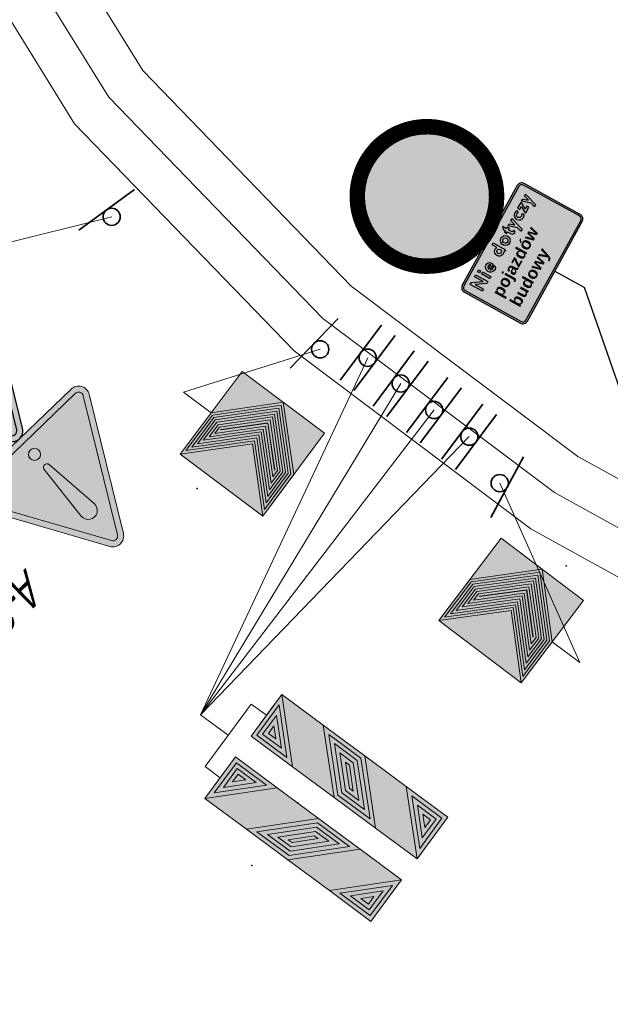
# Model space of a CAD drawing. Header units: metres. Extents: x 7599202 to 7605200, y 5484926 to 5487717.
# Tile 12 of 19: x 7603663 to 7603732, y 5485292 to 5485407. Entities that reach past the tile are written whole.
import ezdxf
from ezdxf.lldxf.tags import DXFTag

# ---------------------------------------------------------------- set-up
doc = ezdxf.new("R2010")
doc.units = ezdxf.units.M
doc.header["$MEASUREMENT"] = 0
doc.layers.get('0').update_dxf_attribs({"linetype": 'CONTINUOUS', "lineweight": 18})
doc.layers.add('0O', color=7, linetype='CONTINUOUS', lineweight=18)
doc.layers.add('0P', color=7, linetype='CONTINUOUS', lineweight=35)
doc.layers.add('_0', color=7, linetype='CONTINUOUS')
doc.layers.add('Znaki', color=7, linetype='CONTINUOUS')
doc.styles.add('ARIAL', font='ARIAL.TTF')
doc.styles.get("Standard").update_dxf_attribs({"font": 'IC-isocp.shx', "width": 0.75, "oblique": 15})
tags = doc.linetypes.add('DASHDOT', pattern=[1, 0.5, -0.25, 0, -0.25]).pattern_tags.tags
tags[10:11] = [DXFTag(74, 4), DXFTag(75, 0), DXFTag(340, '0'), DXFTag(46, 1.0), DXFTag(50, 0.0), DXFTag(44, 0.0), DXFTag(45, 0.0)]
tags[8:9] = [DXFTag(74, 4), DXFTag(75, 0), DXFTag(340, '0'), DXFTag(46, 1.0), DXFTag(50, 0.0), DXFTag(44, 0.0), DXFTag(45, 0.0)]
tags[6:7] = [DXFTag(74, 4), DXFTag(75, 0), DXFTag(340, '0'), DXFTag(46, 1.0), DXFTag(50, 0.0), DXFTag(44, 0.0), DXFTag(45, 0.0)]
tags[4:5] = [DXFTag(74, 4), DXFTag(75, 0), DXFTag(340, '0'), DXFTag(46, 1.0), DXFTag(50, 0.0), DXFTag(44, 0.0), DXFTag(45, 0.0)]

# ---------------------------------------------------------------- blocks, each defined once
blk = doc.blocks.new('A030')
h = blk.add_hatch(color=1)
h.dxf.hatch_style = 1
edge = h.paths.add_edge_path()
edge.add_line((-4.159, 0), (4.159, 0))
edge.add_arc((4.159, 0.63), 0.63, 270, 390)
edge.add_line((4.704, 0.945), (0.546, 8.148))
edge.add_arc((0, 7.833), 0.63, 30, 150)
edge.add_line((-0.546, 8.148), (-4.704, 0.945))
edge.add_arc((-4.159, 0.63), 0.63, 150, 270)
edge = h.paths.add_edge_path(flags=16)
edge.add_line((-4.159, 0.35), (4.159, 0.35))
edge.add_arc((4.159, 0.63), 0.28, 270, 390)
edge.add_line((4.401, 0.77), (0.242, 7.973))
edge.add_arc((0, 7.833), 0.28, 30, 150)
edge.add_line((-0.242, 7.973), (-4.401, 0.77))
edge.add_arc((-4.159, 0.63), 0.28, 150, 270)
h = blk.add_hatch(color=2)
h.dxf.hatch_style = 1
edge = h.paths.add_edge_path()
edge.add_line((-4.159, 0.35), (4.159, 0.35))
edge.add_arc((4.159, 0.63), 0.28, 270, 390)
edge.add_line((4.401, 0.77), (0.242, 7.973))
edge.add_arc((0, 7.833), 0.28, 30, 150)
edge.add_line((-0.242, 7.973), (-4.401, 0.77))
edge.add_arc((-4.159, 0.63), 0.28, 150, 270)
edge = h.paths.add_edge_path(flags=16)
edge.add_arc((0, 5.775), 0.525, 354.7841, 545.2159)
edge.add_line((-0.523, 5.727), (-0.209, 2.291))
edge.add_arc((0, 2.31), 0.21, 185.2159, 354.7841)
edge.add_line((0.209, 2.291), (0.523, 5.727))
edge = h.paths.add_edge_path(flags=16)
edge.add_arc((0, 1.26), 0.35, 180, 360)
edge.add_arc((0, 1.26), 0.35, 0, 180)
h = blk.add_hatch(color=7)
h.dxf.hatch_style = 1
edge = h.paths.add_edge_path()
edge.add_arc((0, 5.775), 0.525, 354.7841, 545.2159)
edge.add_line((-0.523, 5.727), (-0.209, 2.291))
edge.add_arc((0, 2.31), 0.21, 185.2159, 354.7841)
edge.add_line((0.209, 2.291), (0.523, 5.727))
edge = h.paths.add_edge_path()
edge.add_arc((0, 1.26), 0.35, 180, 360)
edge.add_arc((0, 1.26), 0.35, 0, 180)
at = {"color": 1, "elevation": 2}
blk.add_lwpolyline([(-4.159, 0), (4.159, 0, 0.57735), (4.704, 0.945), (0.546, 8.148, 0.57735), (-0.546, 8.148), (-4.704, 0.945, 0.57735)], format="xyb", close=True, dxfattribs=at)
at = {"color": 2, "elevation": 2}
for points in [[(-4.159, 0.35), (4.159, 0.35, 0.57735), (4.401, 0.77), (0.242, 7.973, 0.57735), (-0.242, 7.973), (-4.401, 0.77, 0.57735)], [(0.523, 5.727), (0.209, 2.291, -0.912871), (-0.209, 2.291), (-0.523, 5.727, -1.095445)], [(0.35, 1.26, -1), (-0.35, 1.26, -1)]]:
    blk.add_lwpolyline(points, format="xyb", close=True, dxfattribs=at)
at = {"color": 7, "elevation": 2}
for points in [[(0.209, 2.291), (0.523, 5.727, 1.095445), (-0.523, 5.727), (-0.209, 2.291, 0.912871)], [(0.523, 5.727, 1.095445), (-0.523, 5.727), (-0.209, 2.291, 0.912871), (0.209, 2.291)], [(-0.35, 1.26, 1), (0.35, 1.26, 1)]]:
    blk.add_lwpolyline(points, format="xyb", close=True, dxfattribs=at)
at = {"color": 7}
blk.add_circle((0, 1.26, 2), 0.35, dxfattribs=at)
blk = doc.blocks.new('A-30')
at = {"layer": '_0'}
blk.add_point((4.5, 3.25, 2), dxfattribs=at)
blk.add_blockref('A030', (0, 0))
blk = doc.blocks.new('A012b')
h = blk.add_hatch(color=1)
h.dxf.hatch_style = 1
edge = h.paths.add_edge_path()
edge.add_line((-4.159, 0), (4.159, 0))
edge.add_arc((4.159, 0.63), 0.63, 270, 390)
edge.add_line((4.704, 0.945), (0.546, 8.148))
edge.add_arc((0, 7.833), 0.63, 30, 150)
edge.add_line((-0.546, 8.148), (-4.704, 0.945))
edge.add_arc((-4.159, 0.63), 0.63, 150, 270)
edge = h.paths.add_edge_path(flags=16)
edge.add_line((-4.159, 0.35), (4.159, 0.35))
edge.add_arc((4.159, 0.63), 0.28, 270, 390)
edge.add_line((4.401, 0.77), (0.242, 7.973))
edge.add_arc((0, 7.833), 0.28, 30, 150)
edge.add_line((-0.242, 7.973), (-4.401, 0.77))
edge.add_arc((-4.159, 0.63), 0.28, 150, 270)
h = blk.add_hatch(color=2)
h.dxf.hatch_style = 1
edge = h.paths.add_edge_path()
edge.add_line((-4.159, 0.35), (4.159, 0.35))
edge.add_arc((4.159, 0.63), 0.28, 270, 390)
edge.add_line((4.401, 0.77), (0.242, 7.973))
edge.add_arc((0, 7.833), 0.28, 30, 150)
edge.add_line((-0.242, 7.973), (-4.401, 0.77))
edge.add_arc((-4.159, 0.63), 0.28, 150, 270)
h.paths.add_polyline_path([(-0.525, 5.775), (-1.312, 5.775), (-1.312, 0.788), (-0.525, 0.788)], flags=16)
h.paths.add_polyline_path([(1.575, 3.413), (0.788, 4.2), (0.788, 5.775), (0, 5.775), (0, 3.874), (0.788, 3.086), (0.788, 0.788), (1.575, 0.788)], flags=16)
h = blk.add_hatch(color=7)
h.dxf.hatch_style = 1
h.paths.add_polyline_path([(-0.525, 5.775), (-1.312, 5.775), (-1.312, 0.788), (-0.525, 0.788)])
h.paths.add_polyline_path([(1.575, 3.413), (0.788, 4.2), (0.788, 5.775), (0, 5.775), (0, 3.874), (0.788, 3.086), (0.788, 0.788), (1.575, 0.788)])
at = {"color": 1, "elevation": 2}
blk.add_lwpolyline([(-4.159, 0), (4.159, 0, 0.57735), (4.704, 0.945), (0.546, 8.148, 0.57735), (-0.546, 8.148), (-4.704, 0.945, 0.57735)], format="xyb", close=True, dxfattribs=at)
at = {"color": 2, "elevation": 2}
blk.add_lwpolyline([(-4.159, 0.35), (4.159, 0.35, 0.57735), (4.401, 0.77), (0.242, 7.973, 0.57735), (-0.242, 7.973), (-4.401, 0.77, 0.57735)], format="xyb", close=True, dxfattribs=at)
at = {"color": 7, "elevation": 2}
for points in [[(-0.525, 0.788), (-0.525, 5.775), (-1.312, 5.775), (-1.312, 0.788)], [(-0.525, 5.775), (-1.312, 5.775), (-1.312, 0.788), (-0.525, 0.788)], [(0, 5.775), (0, 3.874), (0.788, 3.086), (0.788, 0.788), (1.575, 0.788), (1.575, 3.413), (0.788, 4.2), (0.788, 5.775)], [(1.575, 3.413), (0.788, 4.2), (0.788, 5.775), (0, 5.775), (0, 3.874), (0.788, 3.086), (0.788, 0.788), (1.575, 0.788)]]:
    blk.add_lwpolyline(points, close=True, dxfattribs=at)
at = {"color": 2, "elevation": 2}
for points in [[(-0.525, 0.788), (-1.312, 0.788), (-1.312, 5.775), (-0.525, 5.775)], [(1.575, 0.788), (0.788, 0.788), (0.788, 3.086), (0, 3.874), (0, 5.775), (0.788, 5.775), (0.788, 4.2), (1.575, 3.413)]]:
    blk.add_lwpolyline(points, close=True, dxfattribs=at)
blk = doc.blocks.new('A-12b')
at = {"layer": '_0'}
blk.add_point((4.5, 3.25, 2), dxfattribs=at)
blk.add_blockref('A012b', (0, 0))
blk = doc.blocks.new('U03AL')
h = blk.add_hatch(color=9)
h.paths.add_polyline_path([(-3, 3), (0, 6), (-3, 6)])
h.paths.add_polyline_path([(-3, 0), (0, 0), (-3, 3)])
h.paths.add_polyline_path([(3, 0), (3, 6), (0, 3)])
h = blk.add_hatch(color=1)
h.dxf.hatch_style = 2
h.paths.add_polyline_path([(3, 6), (0, 6), (-3, 3), (0, 0), (3, 0), (0, 3)])
h.paths.add_polyline_path([(2.638, 5.85), (-0.212, 3), (2.638, 0.15), (0.062, 0.15), (-2.788, 3), (0.062, 5.85)], flags=16)
h.paths.add_polyline_path([(2.276, 5.7), (-0.424, 3), (2.276, 0.3), (0.124, 0.3), (-2.576, 3), (0.124, 5.7)], flags=0)
h.paths.add_polyline_path([(1.914, 5.55), (-0.636, 3), (1.914, 0.45), (0.186, 0.45), (-2.364, 3), (0.186, 5.55)], flags=0)
h.paths.add_polyline_path([(1.551, 5.4), (-0.849, 3), (1.551, 0.6), (0.249, 0.6), (-2.151, 3), (0.249, 5.4)], flags=0)
h.paths.add_polyline_path([(1.189, 5.25), (-1.061, 3), (1.189, 0.75), (0.311, 0.75), (-1.939, 3), (0.311, 5.25)], flags=0)
h.paths.add_polyline_path([(0.827, 5.1), (-1.273, 3), (0.827, 0.9), (0.373, 0.9), (-1.727, 3), (0.373, 5.1)], flags=0)
h.paths.add_polyline_path([(0.465, 4.95), (-1.485, 3), (0.465, 1.05), (0.435, 1.05), (-1.515, 3), (0.435, 4.95)], flags=0)
at = {"color": 1, "elevation": 2}
for points in [[(0, 0), (-3, 3), (0, 6), (3, 6), (0, 3), (3, 0)], [(-3, 0), (3, 0), (3, 6), (-3, 6)], [(0.062, 0.15), (-2.788, 3), (0.062, 5.85), (2.638, 5.85), (-0.212, 3), (2.638, 0.15)], [(0.124, 0.3), (-2.576, 3), (0.124, 5.7), (2.276, 5.7), (-0.424, 3), (2.276, 0.3)], [(0.186, 0.45), (-2.364, 3), (0.186, 5.55), (1.914, 5.55), (-0.636, 3), (1.914, 0.45)], [(0.249, 0.6), (-2.151, 3), (0.249, 5.4), (1.551, 5.4), (-0.849, 3), (1.551, 0.6)], [(0.311, 0.75), (-1.939, 3), (0.311, 5.25), (1.189, 5.25), (-1.061, 3), (1.189, 0.75)], [(0.373, 0.9), (-1.727, 3), (0.373, 5.1), (0.827, 5.1), (-1.273, 3), (0.827, 0.9)], [(0.435, 1.05), (-1.515, 3), (0.435, 4.95), (0.465, 4.95), (-1.485, 3), (0.465, 1.05)]]:
    blk.add_lwpolyline(points, close=True, dxfattribs=at)
blk = doc.blocks.new('U3aL')
at = {"layer": '_0'}
blk.add_point((4, 2, 2), dxfattribs=at)
blk.add_blockref('U03AL', (0, 0))
blk = doc.blocks.new('U03AP')
h = blk.add_hatch(color=1)
h.dxf.hatch_style = 2
h.paths.add_polyline_path([(-3, 6), (0, 3), (-3, 0), (0, 0), (3, 3), (0, 6)])
h.paths.add_polyline_path([(-0.062, 5.85), (2.788, 3), (-0.062, 0.15), (-2.638, 0.15), (0.212, 3), (-2.638, 5.85)], flags=16)
h.paths.add_polyline_path([(-0.124, 5.7), (2.576, 3), (-0.124, 0.3), (-2.276, 0.3), (0.424, 3), (-2.276, 5.7)], flags=0)
h.paths.add_polyline_path([(-0.186, 5.55), (2.364, 3), (-0.186, 0.45), (-1.914, 0.45), (0.636, 3), (-1.914, 5.55)], flags=0)
h.paths.add_polyline_path([(-0.249, 5.4), (2.151, 3), (-0.249, 0.6), (-1.551, 0.6), (0.849, 3), (-1.551, 5.4)], flags=0)
h.paths.add_polyline_path([(-0.311, 5.25), (1.939, 3), (-0.311, 0.75), (-1.189, 0.75), (1.061, 3), (-1.189, 5.25)], flags=0)
h.paths.add_polyline_path([(-0.373, 5.1), (1.727, 3), (-0.373, 0.9), (-0.827, 0.9), (1.273, 3), (-0.827, 5.1)], flags=0)
h.paths.add_polyline_path([(-0.435, 4.95), (1.515, 3), (-0.435, 1.05), (-0.465, 1.05), (1.485, 3), (-0.465, 4.95)], flags=0)
h = blk.add_hatch(color=9)
h.dxf.hatch_style = 2
h.paths.add_polyline_path([(-3, 6), (-3, 0), (0, 3)])
h.paths.add_polyline_path([(3, 3), (3, 6), (0, 6)])
h.paths.add_polyline_path([(0, 0), (3, 0), (3, 3)])
at = {"color": 1, "elevation": 2}
for points in [[(0, 0), (3, 3), (0, 6), (-3, 6), (0, 3), (-3, 0)], [(3, 0), (-3, 0), (-3, 6), (3, 6)], [(-0.062, 0.15), (2.788, 3), (-0.062, 5.85), (-2.638, 5.85), (0.212, 3), (-2.638, 0.15)], [(-0.124, 0.3), (2.576, 3), (-0.124, 5.7), (-2.276, 5.7), (0.424, 3), (-2.276, 0.3)], [(-0.186, 0.45), (2.364, 3), (-0.186, 5.55), (-1.914, 5.55), (0.636, 3), (-1.914, 0.45)], [(-0.249, 0.6), (2.151, 3), (-0.249, 5.4), (-1.551, 5.4), (0.849, 3), (-1.551, 0.6)], [(-0.311, 0.75), (1.939, 3), (-0.311, 5.25), (-1.189, 5.25), (1.061, 3), (-1.189, 0.75)], [(-0.373, 0.9), (1.727, 3), (-0.373, 5.1), (-0.827, 5.1), (1.273, 3), (-0.827, 0.9)], [(-0.435, 1.05), (1.515, 3), (-0.435, 4.95), (-0.465, 4.95), (1.485, 3), (-0.465, 1.05)]]:
    blk.add_lwpolyline(points, close=True, dxfattribs=at)
blk = doc.blocks.new('U3aP')
at = {"layer": '_0'}
blk.add_point((4, 2, 2), dxfattribs=at)
blk.add_blockref('U03AP', (0, 0))
blk = doc.blocks.new('U054A')
h = blk.add_hatch(color=1)
h.dxf.hatch_style = 2
h.paths.add_polyline_path([(-0.75, 6), (-0.75, 4.5), (0.75, 6)])
h.paths.add_polyline_path([(0.46, 5.88), (-0.63, 4.79), (-0.63, 5.88)], flags=16)
h.paths.add_polyline_path([(0.171, 5.76), (-0.51, 5.079), (-0.51, 5.76)], flags=0)
h.paths.add_polyline_path([(-0.119, 5.64), (-0.39, 5.369), (-0.39, 5.64)], flags=0)
h.paths.add_polyline_path([(0.75, 4.5), (-0.75, 3), (-0.75, 1.5), (0.75, 3)])
h.paths.add_polyline_path([(0.63, 4.21), (0.63, 3.05), (-0.63, 1.79), (-0.63, 2.95)], flags=16)
h.paths.add_polyline_path([(0.51, 3.921), (0.51, 3.099), (-0.51, 2.079), (-0.51, 2.901)], flags=0)
h.paths.add_polyline_path([(0.39, 3.631), (0.39, 3.149), (-0.39, 2.369), (-0.39, 2.851)], flags=0)
h.paths.add_polyline_path([(0.27, 3.341), (0.27, 3.199), (-0.27, 2.659), (-0.27, 2.801)], flags=0)
h.paths.add_polyline_path([(0.75, 1.5), (-0.75, 0), (0.75, 0)])
h.paths.add_polyline_path([(0.63, 1.21), (0.63, 0.12), (-0.46, 0.12)], flags=16)
h.paths.add_polyline_path([(0.51, 0.921), (0.51, 0.24), (-0.171, 0.24)], flags=0)
h.paths.add_polyline_path([(0.39, 0.631), (0.39, 0.36), (0.119, 0.36)], flags=0)
h = blk.add_hatch(color=9)
h.dxf.hatch_style = 2
h.paths.add_polyline_path([(0.75, 4.5), (0.75, 6), (-0.75, 4.5), (-0.75, 3)])
h.paths.add_polyline_path([(0.75, 1.5), (0.75, 3), (-0.75, 1.5), (-0.75, 0)])
at = {"color": 1}
for p, q in [((0.75, 4.5, 1.2), (0.75, 6, 1.2)), ((-0.75, 4.5, 1.2), (-0.75, 3, 1.2)), ((0.75, 1.5, 1.2), (0.75, 3, 1.2)), ((-0.75, 1.5, 1.2), (-0.75, 0, 1.2))]:
    blk.add_line(p, q, dxfattribs=at)
at = {"color": 7}
blk.add_line((0.358, 0, 2), (-0.358, 0, 2), dxfattribs=at)
at = {"color": 1, "elevation": 1.2}
for points in [[(-0.75, 4.5), (0.75, 6), (-0.75, 6)], [(-0.63, 4.79), (0.46, 5.88), (-0.63, 5.88)], [(-0.51, 5.079), (0.171, 5.76), (-0.51, 5.76)], [(-0.39, 5.369), (-0.119, 5.64), (-0.39, 5.64)], [(-0.75, 1.5), (0.75, 3), (0.75, 4.5), (-0.75, 3)], [(-0.63, 1.79), (0.63, 3.05), (0.63, 4.21), (-0.63, 2.95)], [(-0.51, 2.079), (0.51, 3.099), (0.51, 3.921), (-0.51, 2.901)], [(-0.39, 2.369), (0.39, 3.149), (0.39, 3.631), (-0.39, 2.851)], [(-0.27, 2.659), (0.27, 3.199), (0.27, 3.341), (-0.27, 2.801)], [(-0.75, 0), (0.75, 0), (0.75, 1.5)], [(-0.46, 0.12), (0.63, 0.12), (0.63, 1.21)], [(-0.171, 0.24), (0.51, 0.24), (0.51, 0.921)], [(0.119, 0.36), (0.39, 0.36), (0.39, 0.631)]]:
    blk.add_lwpolyline(points, close=True, dxfattribs=at)
blk = doc.blocks.new('U-54a')
at = {"layer": '_0'}
blk.add_point((1.5, 2.25, 1.2), dxfattribs=at)
blk.add_blockref('U054A', (0, 0))
blk = doc.blocks.new('U054B')
h = blk.add_hatch(color=9)
h.dxf.hatch_style = 2
h.paths.add_polyline_path([(0.75, 3), (0.75, 4.5), (-0.75, 6), (-0.75, 4.5)])
h.paths.add_polyline_path([(0.75, 0), (0.75, 1.5), (-0.75, 3), (-0.75, 1.5)])
h = blk.add_hatch(color=1)
h.dxf.hatch_style = 2
h.paths.add_polyline_path([(0.75, 6), (-0.75, 6), (0.75, 4.5)])
h.paths.add_polyline_path([(0.63, 5.88), (0.63, 4.79), (-0.46, 5.88)], flags=16)
h.paths.add_polyline_path([(0.51, 5.76), (0.51, 5.079), (-0.171, 5.76)], flags=0)
h.paths.add_polyline_path([(0.39, 5.64), (0.39, 5.369), (0.119, 5.64)], flags=0)
h.paths.add_polyline_path([(0.75, 3), (-0.75, 4.5), (-0.75, 3), (0.75, 1.5)])
h.paths.add_polyline_path([(0.63, 1.79), (-0.63, 3.05), (-0.63, 4.21), (0.63, 2.95)], flags=16)
h.paths.add_polyline_path([(0.51, 2.079), (-0.51, 3.099), (-0.51, 3.921), (0.51, 2.901)], flags=0)
h.paths.add_polyline_path([(0.39, 2.369), (-0.39, 3.149), (-0.39, 3.631), (0.39, 2.851)], flags=0)
h.paths.add_polyline_path([(0.27, 2.659), (-0.27, 3.199), (-0.27, 3.341), (0.27, 2.801)], flags=0)
h.paths.add_polyline_path([(0.75, 0), (-0.75, 1.5), (-0.75, 0)])
h.paths.add_polyline_path([(-0.63, 0.12), (-0.63, 1.21), (0.46, 0.12)], flags=16)
h.paths.add_polyline_path([(-0.51, 0.24), (-0.51, 0.921), (0.171, 0.24)], flags=0)
h.paths.add_polyline_path([(-0.39, 0.36), (-0.39, 0.631), (-0.119, 0.36)], flags=0)
at = {"color": 1}
for p, q in [((-0.75, 4.5, 1.2), (-0.75, 6, 1.2)), ((0.75, 4.5, 1.2), (0.75, 3, 1.2)), ((-0.75, 1.5, 1.2), (-0.75, 3, 1.2)), ((0.75, 1.5, 1.2), (0.75, 0, 1.2))]:
    blk.add_line(p, q, dxfattribs=at)
at = {"color": 1, "elevation": 1.2}
for points in [[(0.75, 4.5), (-0.75, 6), (0.75, 6)], [(0.63, 4.79), (-0.46, 5.88), (0.63, 5.88)], [(0.51, 5.079), (-0.171, 5.76), (0.51, 5.76)], [(0.39, 5.369), (0.119, 5.64), (0.39, 5.64)], [(0.75, 1.5), (-0.75, 3), (-0.75, 4.5), (0.75, 3)], [(0.63, 1.79), (-0.63, 3.05), (-0.63, 4.21), (0.63, 2.95)], [(0.51, 2.079), (-0.51, 3.099), (-0.51, 3.921), (0.51, 2.901)], [(0.39, 2.369), (-0.39, 3.149), (-0.39, 3.631), (0.39, 2.851)], [(0.27, 2.659), (-0.27, 3.199), (-0.27, 3.341), (0.27, 2.801)], [(0.75, 0), (-0.75, 0), (-0.75, 1.5)], [(0.46, 0.12), (-0.63, 0.12), (-0.63, 1.21)], [(0.171, 0.24), (-0.51, 0.24), (-0.51, 0.921)], [(-0.119, 0.36), (-0.39, 0.36), (-0.39, 0.631)]]:
    blk.add_lwpolyline(points, close=True, dxfattribs=at)
blk = doc.blocks.new('U-54b')
at = {"layer": '_0'}
blk.add_point((1.5, 2.25, 1.2), dxfattribs=at)
blk.add_blockref('U054B', (0, 0))

msp = doc.modelspace()

# ---------------------------------------------------------------- hatches: boundary and pattern name
at = {"layer": 'Znaki'}
for points in [[(7603707.09, 5485379.93, 1), (7603714.04, 5485392.53, 1)], [(7603718.76, 5485376.54), (7603722.91, 5485374.25), (7603726.84, 5485381.37), (7603722.69, 5485383.66)]]:
    msp.add_hatch(color=9, dxfattribs=at).paths.add_polyline_path(points)
h = msp.add_hatch(color=7, dxfattribs=at)
h.paths.add_polyline_path([(7603721.43, 5485371.52, 0.414214), (7603722.24, 5485371.76), (7603728.62, 5485383.32, 0.414214), (7603728.39, 5485384.13), (7603721.87, 5485387.73, 0.414214), (7603721.06, 5485387.49), (7603714.68, 5485375.93, 0.414214), (7603714.92, 5485375.12)])
h.paths.add_polyline_path([(7603715.01, 5485375.29, -0.414214), (7603714.85, 5485375.84), (7603721.23, 5485387.39, -0.414214), (7603721.78, 5485387.55), (7603728.29, 5485383.96, -0.414214), (7603728.45, 5485383.41), (7603722.07, 5485371.86, -0.414214), (7603721.53, 5485371.7)], flags=16)
h.paths.add_polyline_path([(7603717.03, 5485375.23), (7603715.61, 5485376.01), (7603715.74, 5485376.25), (7603717.09, 5485376.35), (7603716.1, 5485376.9), (7603716.23, 5485377.13), (7603717.65, 5485376.35), (7603717.52, 5485376.11), (7603716.17, 5485376.01), (7603717.16, 5485375.46)], flags=0)
h.paths.add_polyline_path([(7603717.85, 5485376.7), (7603716.9, 5485377.23), (7603717.03, 5485377.46), (7603717.98, 5485376.94)], flags=0)
h.paths.add_polyline_path([(7603721.74, 5485377.73), (7603721.01, 5485378.46), (7603720.46, 5485378.35), (7603720.16, 5485378.65), (7603720.69, 5485379.19), (7603720.84, 5485379.04), (7603720.46, 5485378.65), (7603720.53, 5485378.58), (7603721.08, 5485378.69), (7603721.43, 5485378.34), (7603722.54, 5485380.36), (7603722.39, 5485380.52), (7603721.92, 5485380.12), (7603721.65, 5485380.27), (7603722.4, 5485381.63), (7603722.62, 5485380.71), (7603722.55, 5485380.66), (7603722.65, 5485380.56), (7603723.3, 5485380.57, -2.894566), (7603724.27, 5485379.18), (7603724.26, 5485379.16, -0.68555), (7603724.04, 5485378.57, -0.160816), (7603723.84, 5485378.64, -0.072051), (7603723.77, 5485378.71), (7603721.85, 5485377.92), (7603721.93, 5485377.84, -25.084304)], flags=0)
h.paths.add_polyline_path([(7603721.89, 5485377.58), (7603722.34, 5485377.13), (7603722.4, 5485376.73, 3), (7603722.61, 5485376.76), (7603722.54, 5485377.23), (7603722.09, 5485377.68, -20.906849)], flags=0)
h.paths.add_polyline_path([(7603717.89, 5485378.57), (7603718.26, 5485378.36), (7603717.89, 5485377.7, 0.341647), (7603718.22, 5485377.88), (7603718.38, 5485378.22), (7603718.55, 5485377.98), (7603718.48, 5485377.8, -1.801643)], flags=0)
h.paths.add_polyline_path([(7603716.66, 5485377.36), (7603716.43, 5485377.49), (7603716.56, 5485377.72), (7603716.79, 5485377.59)], flags=0)
h.paths.add_polyline_path([(7603717.72, 5485377.8, -0.707107), (7603717.99, 5485378.3)], flags=0)
h.paths.add_polyline_path([(7603721.69, 5485378.08), (7603721.58, 5485378.19), (7603722.69, 5485380.2), (7603723.42, 5485379.44), (7603723.22, 5485379.06), (7603723.4, 5485378.96), (7603723.58, 5485379.28), (7603723.75, 5485379.09, 0.147212), (7603723.7, 5485378.91)], flags=0)
h.paths.add_polyline_path([(7603718.68, 5485380.3), (7603718.14, 5485380.6), (7603718.27, 5485380.83), (7603719.69, 5485380.05), (7603719.56, 5485379.81), (7603719.5, 5485379.85, -1.732051)], flags=0)
h.paths.add_polyline_path([(7603718.83, 5485379.6, -1), (7603719.09, 5485380.08, -1)], flags=0)
h.paths.add_polyline_path([(7603719.4, 5485380.61, -1), (7603719.95, 5485381.61, -1)], flags=0)
h.paths.add_polyline_path([(7603719.53, 5485380.84, -1), (7603719.82, 5485381.38, -1)], flags=0)
h.paths.add_polyline_path([(7603724.49, 5485378.42), (7603724.7, 5485378.79), (7603724.88, 5485378.69), (7603724.68, 5485378.32)], flags=0)
h.paths.add_polyline_path([(7603723.92, 5485379.23), (7603722.85, 5485380.35), (7603723.3, 5485380.36, 0.261354), (7603724.07, 5485379.26, -0.916449), (7603724.07, 5485379.25, 0.113984)], flags=0)
h.paths.add_polyline_path([(7603723.51, 5485380.37), (7603724.37, 5485380.39, 0.120219), (7603724.46, 5485380.27), (7603724.15, 5485379.46, -0.253628)], flags=0)
h.paths.add_polyline_path([(7603724.35, 5485379.38), (7603724.65, 5485380.18, 2.019784), (7603724.37, 5485380.6), (7603723.51, 5485380.58, -2.832103)], flags=0)
h.paths.add_polyline_path([(7603719.82, 5485381.94), (7603719.59, 5485382.07), (7603719.68, 5485382.24), (7603719.45, 5485382.37), (7603719.34, 5485382.74), (7603719.82, 5485382.48), (7603719.91, 5485382.66), (7603720.15, 5485382.53), (7603720.05, 5485382.35), (7603720.41, 5485382.15, 0.414214), (7603720.59, 5485382.21), (7603720.65, 5485382.33), (7603720.83, 5485382.08, -0.414214), (7603720.28, 5485381.92), (7603719.92, 5485382.11)], flags=0)
h.paths.add_polyline_path([(7603721.49, 5485382.18), (7603721.1, 5485382.59), (7603719.99, 5485382.82), (7603720.12, 5485383.06), (7603720.78, 5485382.92), (7603720.31, 5485383.41), (7603720.44, 5485383.65), (7603721.62, 5485382.42)], flags=0)
h.paths.add_polyline_path([(7603721.02, 5485384.59), (7603721.2, 5485384.37, 2.641047), (7603721.56, 5485384.19), (7603721.85, 5485384.19, -2.008854)], flags=0)
h.paths.add_polyline_path([(7603722.06, 5485384.34), (7603721.95, 5485384.4), (7603721.53, 5485385.06), (7603721.35, 5485384.73), (7603721.11, 5485384.86), (7603721.47, 5485385.51), (7603721.58, 5485385.45), (7603722, 5485384.8), (7603722.18, 5485385.12), (7603722.42, 5485384.99)], flags=0)
h.paths.add_polyline_path([(7603723.06, 5485385.04), (7603722.67, 5485385.45), (7603721.56, 5485385.68), (7603721.7, 5485385.92), (7603722.36, 5485385.78), (7603721.89, 5485386.27), (7603722.02, 5485386.51), (7603723.2, 5485385.28)], flags=0)
h = msp.add_hatch(color=9, dxfattribs=at)
h.paths.add_polyline_path([(7603721.78, 5485387.55, 0.414214), (7603721.23, 5485387.39), (7603714.85, 5485375.84, 0.414214), (7603715.01, 5485375.29), (7603721.53, 5485371.7, 0.414214), (7603722.07, 5485371.86), (7603728.45, 5485383.41, 0.414214), (7603728.29, 5485383.96)])
h.paths.add_polyline_path([(7603724.27, 5485379.18), (7603724.26, 5485379.16, -0.68555), (7603724.04, 5485378.57, -0.160816), (7603723.84, 5485378.64, -0.072051), (7603723.77, 5485378.71), (7603721.85, 5485377.92), (7603721.93, 5485377.84, -25.084304), (7603721.74, 5485377.73), (7603721.01, 5485378.46), (7603720.46, 5485378.35), (7603720.16, 5485378.65), (7603720.69, 5485379.19), (7603720.84, 5485379.04), (7603720.46, 5485378.65), (7603720.53, 5485378.58), (7603721.08, 5485378.69), (7603721.43, 5485378.34), (7603722.54, 5485380.36), (7603722.39, 5485380.52), (7603721.92, 5485380.12), (7603721.65, 5485380.27), (7603722.4, 5485381.63), (7603722.62, 5485380.71), (7603722.55, 5485380.66), (7603722.65, 5485380.56), (7603723.3, 5485380.57, -2.894566)], flags=16)
h.paths.add_polyline_path([(7603724.35, 5485379.38), (7603724.65, 5485380.18, 2.019784), (7603724.37, 5485380.6), (7603723.51, 5485380.58, -2.832103)], flags=0)
h.paths.add_polyline_path([(7603723.06, 5485385.04), (7603722.67, 5485385.45), (7603721.56, 5485385.68), (7603721.7, 5485385.92), (7603722.36, 5485385.78), (7603721.89, 5485386.27), (7603722.02, 5485386.51), (7603723.2, 5485385.28)], flags=16)
h.paths.add_polyline_path([(7603724.37, 5485380.39, 0.120219), (7603724.46, 5485380.27), (7603724.15, 5485379.46, -0.253628), (7603723.51, 5485380.37)], flags=0)
h.paths.add_polyline_path([(7603722.06, 5485384.34), (7603721.95, 5485384.4), (7603721.53, 5485385.06), (7603721.35, 5485384.73), (7603721.11, 5485384.86), (7603721.47, 5485385.51), (7603721.58, 5485385.45), (7603722, 5485384.8), (7603722.18, 5485385.12), (7603722.42, 5485384.99)], flags=16)
h.paths.add_polyline_path([(7603721.02, 5485384.59), (7603721.2, 5485384.37, 2.641047), (7603721.56, 5485384.19), (7603721.85, 5485384.19, -2.008854)], flags=16)
h.paths.add_polyline_path([(7603723.3, 5485380.36, 0.261354), (7603724.07, 5485379.26, -0.916449), (7603724.07, 5485379.25, 0.113984), (7603723.92, 5485379.23), (7603722.85, 5485380.35)], flags=0)
h.paths.add_polyline_path([(7603721.62, 5485382.42), (7603721.49, 5485382.18), (7603721.1, 5485382.59), (7603719.99, 5485382.82), (7603720.12, 5485383.06), (7603720.78, 5485382.92), (7603720.31, 5485383.41), (7603720.44, 5485383.65)], flags=16)
h.paths.add_polyline_path([(7603722.69, 5485380.2), (7603723.42, 5485379.44), (7603723.22, 5485379.06), (7603723.4, 5485378.96), (7603723.58, 5485379.28), (7603723.75, 5485379.09, 0.147212), (7603723.7, 5485378.91), (7603721.69, 5485378.08), (7603721.58, 5485378.19)], flags=0)
h.paths.add_polyline_path([(7603720.83, 5485382.08, -0.414214), (7603720.28, 5485381.92), (7603719.92, 5485382.11), (7603719.82, 5485381.94), (7603719.59, 5485382.07), (7603719.68, 5485382.24), (7603719.45, 5485382.37), (7603719.34, 5485382.74), (7603719.82, 5485382.48), (7603719.91, 5485382.66), (7603720.15, 5485382.53), (7603720.05, 5485382.35), (7603720.41, 5485382.15, 0.414214), (7603720.59, 5485382.21), (7603720.65, 5485382.33)], flags=16)
h.paths.add_polyline_path([(7603724.7, 5485378.79), (7603724.88, 5485378.69), (7603724.68, 5485378.32), (7603724.49, 5485378.42)], flags=16)
h.paths.add_polyline_path([(7603719.4, 5485380.61, -1), (7603719.95, 5485381.61, -1)], flags=16)
h.paths.add_polyline_path([(7603719.53, 5485380.84, -1), (7603719.82, 5485381.38, -1)], flags=0)
h.paths.add_polyline_path([(7603721.89, 5485377.58), (7603722.34, 5485377.13), (7603722.4, 5485376.73, 3), (7603722.61, 5485376.76), (7603722.54, 5485377.23), (7603722.09, 5485377.68, -20.906849)], flags=0)
h.paths.add_polyline_path([(7603719.69, 5485380.05), (7603719.56, 5485379.81), (7603719.5, 5485379.85, -1.732051), (7603718.68, 5485380.3), (7603718.14, 5485380.6), (7603718.27, 5485380.83)], flags=16)
h.paths.add_polyline_path([(7603718.83, 5485379.6, -1), (7603719.09, 5485380.08, -1)], flags=0)
h.paths.add_polyline_path([(7603718.38, 5485378.22), (7603718.55, 5485377.98), (7603718.48, 5485377.8, -1.801643), (7603717.89, 5485378.57), (7603718.26, 5485378.36), (7603717.89, 5485377.7, 0.341647), (7603718.22, 5485377.88)], flags=16)
h.paths.add_polyline_path([(7603717.99, 5485378.3), (7603717.72, 5485377.8, -0.707107)], flags=0)
h.paths.add_polyline_path([(7603717.98, 5485376.94), (7603717.85, 5485376.7), (7603716.9, 5485377.23), (7603717.03, 5485377.46)], flags=16)
h.paths.add_polyline_path([(7603716.79, 5485377.59), (7603716.66, 5485377.36), (7603716.43, 5485377.49), (7603716.56, 5485377.72)], flags=16)
h.paths.add_polyline_path([(7603717.65, 5485376.35), (7603717.52, 5485376.11), (7603716.17, 5485376.01), (7603717.16, 5485375.46), (7603717.03, 5485375.23), (7603715.61, 5485376.01), (7603715.74, 5485376.25), (7603717.09, 5485376.35), (7603716.1, 5485376.9), (7603716.23, 5485377.13)], flags=16)

# ---------------------------------------------------------------- linework, layer by layer
at = {"color": 5, "linetype": 'Continuous'}
for points in [[(7603547.02, 5485563.2), (7603592.45, 5485524.64), (7603624.75, 5485515.46), (7603640.77, 5485504.13), (7603652.11, 5485485.67), (7603661.87, 5485458.2), (7603664.14, 5485432.8), (7603668.74, 5485415.05), (7603677.54, 5485400.85), (7603701.77, 5485375.81), (7603728.1, 5485356.05), (7603746.96, 5485345.65), (7603773.06, 5485337.93), (7603779.8, 5485341.26), (7603784.26, 5485350.99), (7603780.16, 5485405.6), (7603783.85, 5485427.8), (7603792.1, 5485443.49), (7603802.65, 5485455.06), (7603827.21, 5485470.33), (7603861.75, 5485483.24), (7603905.88, 5485495.74), (7603938.89, 5485498.14), (7604010.69, 5485486.23)], [(7603542.53, 5485553.89), (7603587.63, 5485515.61), (7603620.37, 5485506.31), (7603633.33, 5485497.15), (7603643.04, 5485481.33), (7603652.02, 5485456.05), (7603654.26, 5485431.08), (7603659.44, 5485411.08), (7603669.61, 5485394.67), (7603695.13, 5485368.29), (7603722.66, 5485347.63), (7603743.08, 5485336.37), (7603773.98, 5485327.23), (7603787.41, 5485333.87), (7603794.43, 5485349.17), (7603790.23, 5485405.15), (7603793.45, 5485424.57), (7603800.35, 5485437.7), (7603809.11, 5485447.3), (7603831.64, 5485461.31), (7603864.87, 5485473.73), (7603907.62, 5485485.84), (7603938.43, 5485488.08), (7604008.92, 5485476.38)]]:
    msp.add_lwpolyline(points, dxfattribs=at)
at = {"color": 5, "linetype": 'DASHDOT', "ltscale": 10}
msp.add_lwpolyline([(7603540.84, 5485561.89), (7603590.04, 5485520.13), (7603622.56, 5485510.88), (7603637.05, 5485500.64), (7603647.57, 5485483.5), (7603656.94, 5485457.12), (7603659.2, 5485431.94), (7603664.09, 5485413.06), (7603673.58, 5485397.76), (7603698.45, 5485372.05), (7603725.38, 5485351.84), (7603745.02, 5485341.01), (7603773.52, 5485332.58), (7603783.6, 5485337.57), (7603789.34, 5485350.08), (7603785.19, 5485405.37), (7603788.65, 5485426.19), (7603796.22, 5485440.6), (7603805.88, 5485451.18), (7603829.42, 5485465.82), (7603863.31, 5485478.48), (7603906.75, 5485490.79), (7603938.66, 5485493.11), (7604009.81, 5485481.31)], dxfattribs=at)
at = {"layer": '0O'}
for p, q in [((7603645.31, 5485376.73), (7603673.92, 5485383.86)), ((7603682.27, 5485363.52), (7603698.16, 5485368.48)), ((7603684.24, 5485326.04, -2.4), (7603703.68, 5485367.5)), ((7603684.24, 5485326.04, -2.4), (7603707.52, 5485364.51, -0.06)), ((7603685.47, 5485361.12), (7603682.27, 5485363.52)), ((7603684.24, 5485326.04, -2.4), (7603711.4, 5485361.44, -0.07)), ((7603684.24, 5485326.04, -2.4), (7603715.49, 5485358.34, -0.07)), ((7603728.32, 5485332.12, -2), (7603719.03, 5485352.94, -2)), ((7603725.13, 5485334.53, -2), (7603728.32, 5485332.12, -2)), ((7603690.14, 5485327.29, -2.4), (7603684.78, 5485320.04, -2.4)), ((7603690.14, 5485327.29, -2.4), (7603691.9, 5485325.99, -2.4)), ((7603687.46, 5485323.66, -2.4), (7603684.24, 5485326.04, -2.4)), ((7603684.78, 5485320.04, -2.4), (7603686.54, 5485318.73, -2.4))]:
    msp.add_line(p, q, dxfattribs=at)
at = {"layer": '0P'}
for p, q in [((7603676.57, 5485387.02), (7603670.1, 5485382.32)), ((7603700.23, 5485372.04), (7603694.66, 5485366.3)), ((7603705.27, 5485371.28), (7603700.46, 5485364.88)), ((7603706.87, 5485370.08), (7603702.06, 5485363.68)), ((7603709.1, 5485368.29, -0.06), (7603704.3, 5485361.89, -0.06)), ((7603710.7, 5485367.09, -0.06), (7603705.9, 5485360.69, -0.06)), ((7603712.99, 5485365.21, -0.07), (7603708.18, 5485358.81, -0.07)), ((7603714.59, 5485364.01, -0.07), (7603709.79, 5485357.61, -0.07)), ((7603717.07, 5485362.12, -0.07), (7603712.27, 5485355.72, -0.07)), ((7603718.67, 5485360.92, -0.07), (7603713.87, 5485354.52, -0.07)), ((7603718.01, 5485348.95, -2), (7603721.81, 5485355.98, -2))]:
    msp.add_line(p, q, dxfattribs=at)
for centre in [(7603673.92, 5485383.86), (7603698.16, 5485368.48), (7603703.68, 5485367.5), (7603707.52, 5485364.51, -0.06), (7603711.4, 5485361.44, -0.07), (7603715.49, 5485358.34, -0.07), (7603719.03, 5485352.94, -2)]:
    msp.add_circle(centre, 1, dxfattribs=at)
at = {"layer": 'Znaki', "color": 1}
for p in [(7603725.43, 5485377.54), (7603735.31, 5485357.19)]:
    msp.add_line(p, (7603728.87, 5485375.64), dxfattribs=at)
at = {"layer": 'Znaki', "color": 1, "const_width": 1.8}
msp.add_lwpolyline([(7603706.65, 5485379.14, 1), (7603714.48, 5485393.32, 1)], format="xyb", close=True, dxfattribs=at)
at = {"layer": 'Znaki', "color": 7}
for points in [[(7603722.24, 5485371.76), (7603728.62, 5485383.32, 0.414214), (7603728.39, 5485384.13), (7603721.87, 5485387.73, 0.414214), (7603721.06, 5485387.49), (7603714.68, 5485375.93, 0.414214), (7603714.92, 5485375.12), (7603721.43, 5485371.52, 0.414214)], [(7603722.07, 5485371.86), (7603728.45, 5485383.41, 0.414214), (7603728.29, 5485383.96), (7603721.78, 5485387.55, 0.414214), (7603721.23, 5485387.39), (7603714.85, 5485375.84, 0.414214), (7603715.01, 5485375.29), (7603721.53, 5485371.7, 0.414214)], [(7603721.2, 5485384.37), (7603721.02, 5485384.59, 2.008854), (7603721.85, 5485384.19), (7603721.56, 5485384.19, -2.641047)], [(7603719.68, 5485382.24), (7603719.59, 5485382.07), (7603719.82, 5485381.94), (7603719.92, 5485382.11), (7603720.28, 5485381.92, 0.414214), (7603720.83, 5485382.08), (7603720.65, 5485382.33), (7603720.59, 5485382.21, -0.414214), (7603720.41, 5485382.15), (7603720.05, 5485382.35), (7603720.15, 5485382.53), (7603719.91, 5485382.66), (7603719.82, 5485382.48), (7603719.34, 5485382.74), (7603719.45, 5485382.37)], [(7603719.5, 5485379.85, -1.732051), (7603718.68, 5485380.3), (7603718.14, 5485380.6), (7603718.27, 5485380.83), (7603719.69, 5485380.05), (7603719.56, 5485379.81)], [(7603717.89, 5485377.7, 0.341647), (7603718.22, 5485377.88), (7603718.38, 5485378.22), (7603718.55, 5485377.98), (7603718.48, 5485377.8, -1.801643), (7603717.89, 5485378.57), (7603718.26, 5485378.36)], [(7603717.72, 5485377.8), (7603717.99, 5485378.3, 0.707107)]]:
    msp.add_lwpolyline(points, format="xyb", close=True, dxfattribs=at)
for points in [[(7603721.56, 5485385.68), (7603721.7, 5485385.92), (7603722.36, 5485385.78), (7603721.89, 5485386.27), (7603722.02, 5485386.51), (7603723.2, 5485385.28), (7603723.06, 5485385.04), (7603722.67, 5485385.45)], [(7603721.53, 5485385.06), (7603721.95, 5485384.4), (7603722.06, 5485384.34), (7603722.42, 5485384.99), (7603722.18, 5485385.12), (7603722, 5485384.8), (7603721.58, 5485385.45), (7603721.47, 5485385.51), (7603721.11, 5485384.86), (7603721.35, 5485384.73)], [(7603719.99, 5485382.82), (7603720.12, 5485383.06), (7603720.78, 5485382.92), (7603720.31, 5485383.41), (7603720.44, 5485383.65), (7603721.62, 5485382.42), (7603721.49, 5485382.18), (7603721.1, 5485382.59)], [(7603716.66, 5485377.36), (7603716.43, 5485377.49), (7603716.56, 5485377.72), (7603716.79, 5485377.59)], [(7603717.03, 5485375.23), (7603715.61, 5485376.01), (7603715.74, 5485376.25), (7603717.09, 5485376.35), (7603716.1, 5485376.9), (7603716.23, 5485377.13), (7603717.65, 5485376.35), (7603717.52, 5485376.11), (7603716.17, 5485376.01), (7603717.16, 5485375.46)], [(7603717.85, 5485376.7), (7603716.9, 5485377.23), (7603717.03, 5485377.46), (7603717.98, 5485376.94)]]:
    msp.add_lwpolyline(points, close=True, dxfattribs=at)
for centre, radius in [((7603719.68, 5485381.11), 0.574), ((7603719.68, 5485381.11), 0.304), ((7603718.96, 5485379.84), 0.27)]:
    msp.add_circle(centre, radius, dxfattribs=at)

# ---------------------------------------------------------------- block references
at = {"linetype": 'Continuous'}
for name, p, xscale, yscale, zscale, rotation in [('U3aL', (7603685.47, 5485361.12, -4), 2, 2, 2, 233.1607070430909), ('A-30', (7603663.2, 5485358.1, -4), 2, 2, 2, 223.8445689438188), ('U3aP', (7603725.13, 5485334.53, -6), 2, 2, 2, 52.91446886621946), ('U-54a', (7603691.9, 5485325.99, -2.4), 4, 4, 4, 233.5438623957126), ('U-54b', (7603686.54, 5485318.73, -2.4), 4, 4, 4, 233.5438623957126)]:
    msp.add_blockref(name, p, dxfattribs=dict(at, xscale=xscale, yscale=yscale, zscale=zscale, rotation=rotation))
at = {"layer": 'Znaki', "linetype": 'Continuous', "xscale": 2, "yscale": 2, "zscale": 2, "rotation": 223.8445689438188}
msp.add_blockref('A-12b', (7603651.48, 5485370.31, -4), dxfattribs=at)

# ---------------------------------------------------------------- texts
at = {"layer": '0O', "insert": (7603666.71, 5485340.22, 0), "char_height": 4, "width": 69.5411, "attachment_point": 1, "rotation": 223.8446}
msp.add_mtext('A{\\Fic-isocp.shx|c1;-30\\Pistn.}', dxfattribs=at)
at = {"layer": 'Znaki', "color": 7, "insert": (7603718.07, 5485375.08), "char_height": 1.4, "width": 9.0519, "attachment_point": 1, "rotation": 61.1104, "style": 'ARIAL'}
msp.add_mtext('\\fArial|b1|i0|c238|p34;pojazdów budowy', dxfattribs=at)

doc.saveas('drawing.dxf')
